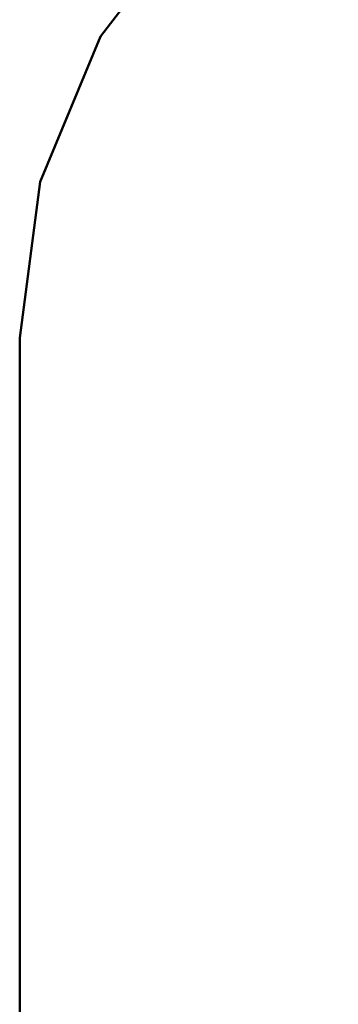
# Model space of a CAD drawing. Header units: millimetres. Extents: x -219 to 219, y -219 to 248.
# Tile 40 of 256: x -164.5 to -163.44, y -181.71 to -178.44. Entities that reach past the tile are written whole.
import ezdxf

# ---------------------------------------------------------------- set-up
doc = ezdxf.new("R2010")
doc.units = ezdxf.units.MM
doc.layers.add('M-EQPM', color=50, linetype='Continuous', lineweight=30)

# ---------------------------------------------------------------- blocks, each defined once
blk = doc.blocks.new('FamilyGeomCombination_10618-3D View')
at = {"layer": 'M-EQPM', "lineweight": 40}
mesh = blk.add_polyface(dxfattribs=at)
corners = [(-160.5, -179.5), (-160.5, -179.5, 5), (-160.5681, -178.9824, 5), (-160.7679, -178.5, 5), (-161.0858, -178.0858, 5), (-161.5, -177.7679, 5), (-161.9824, -177.5681, 5), (-162.5, -177.5, 5), (-163.0176, -177.5681, 5), (-163.5, -177.7679, 5), (-163.9142, -178.0858, 5), (-164.2321, -178.5, 5), (-164.4319, -178.9824, 5), (-164.5, -179.5, 5), (-164.5, -179.5), (-164.4319, -178.9824), (-164.2321, -178.5), (-163.9142, -178.0858), (-163.5, -177.7679), (-163.0176, -177.5681), (-162.5, -177.5), (-161.9824, -177.5681), (-161.5, -177.7679), (-161.0858, -178.0858), (-160.7679, -178.5), (-160.5681, -178.9824)]
mesh.append_faces([[corners[k] for k in face] for face in [(2, 25, 0, 1), (15, 12, 13, 14)]], dxfattribs={"vtx0": -1})
mesh.append_faces([[corners[k] for k in face] for face in [(3, 24, 25, 2), (5, 22, 23, 4), (4, 23, 24, 3), (6, 21, 22, 5), (21, 6, 7, 20), (8, 19, 20, 7), (9, 18, 19, 8), (11, 16, 17, 10), (10, 17, 18, 9), (12, 15, 16, 11)]], dxfattribs={"vtx0": -1, "vtx2": -1})
mesh = blk.add_polyface(dxfattribs=at)
corners = [(-164.5, -183.5216), (-164.5, -179.5), (-164.5, -179.5, 5), (-164.5, -183.5216, 5)]
mesh.append_faces([[corners[k] for k in face] for face in [(0, 1, 2, 3)]])

msp = doc.modelspace()

# ---------------------------------------------------------------- block references
at = {"layer": 'M-EQPM', "lineweight": 40}
msp.add_blockref('FamilyGeomCombination_10618-3D View', (0, 0), dxfattribs=at)

doc.saveas('drawing.dxf')
